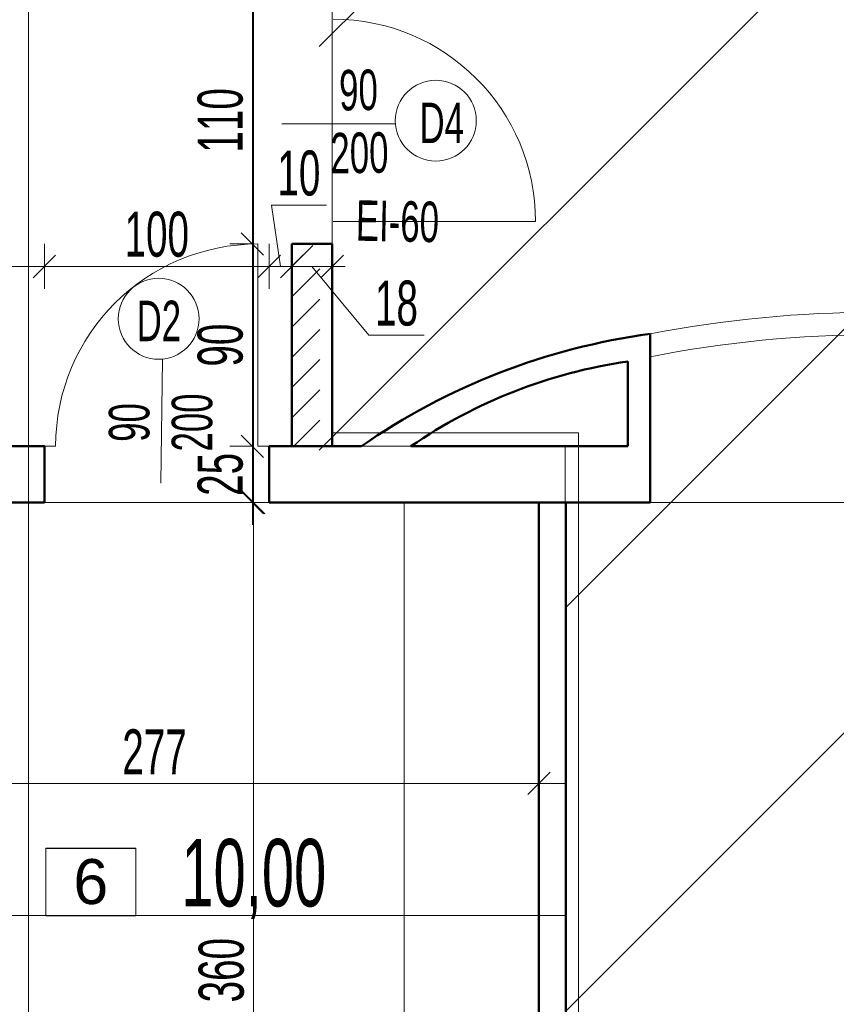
# Model space of a CAD drawing. Header units: millimetres. Extents: x 72202 to 304796, y 21658 to 519946.
# Tile 53 of 95: x 196107 to 196471, y 221561 to 221999. Entities that reach past the tile are written whole.
import ezdxf

# ---------------------------------------------------------------- set-up
doc = ezdxf.new("R2010")
doc.units = ezdxf.units.MM
doc.layers.get('Defpoints').update_dxf_attribs({"color": 3})
for name, color, linetype, lineweight in [('DRZWI I OKNA OPISY', 30, 'Continuous', 9), ('kreskowanie', 9, 'Continuous', 5), ('linia - gruba - projektowana', 170, 'Continuous', 50), ('linia - kreskowanie', 9, 'Continuous', 5), ('linia - rzut - gruba - istn.', 250, 'Continuous', 50), ('LINIA CIENKA', 7, 'Continuous', 13), ('LINIA WYMIAROWANIE', 1, 'Continuous', 9), ('OPISY', 251, 'Continuous', 9)]:
    doc.layers.add(name, color=color, linetype=linetype, lineweight=lineweight)
doc.layers.add('LINIA-NIE DRUKOWAĆ', color=3, linetype='Continuous', lineweight=20, plot=False)
doc.styles.add('simplex', font='arial.ttf')
doc.styles.get("Standard").update_dxf_attribs({"font": 'ARIALN.TTF', "width": 0.75})
doc.dimstyles.new('sebek100', dxfattribs={"dimtxt": 17, "dimasz": 10, "dimexe": 10, "dimexo": 20, "dimgap": 4, "dimtad": 1, "dimrnd": 0.5, "dimtxsty": 'Standard', "dimblk": 'OBLIQUE', "dimcen": 8, "dimclre": 1, "dimazin": 0, "dimtm": 1e-09, "dimtfac": 1, "dimtix": 1, "dimtmove": 1, "dimatfit": 3, "dimldrblk": 'zas', "dimfxl": 0, "dimtolj": 2, "dimlwd": -1, "dimlwe": -1, "dimarcsym": 0})

# ---------------------------------------------------------------- blocks, each defined once
blk = doc.blocks.new('_Oblique')
at = {"color": 0, "linetype": 'ByBlock', "lineweight": -2}
blk.add_line((-0.5, -0.5), (0.5, 0.5), dxfattribs=at)
blk = doc.blocks.new('*D404')
at = {"layer": 'Defpoints', "color": 0, "lineweight": -3, "ltscale": 4}
for p in [(196338.29, 221790.45), (196061.29, 221700.4), (196338.29, 221658.85)]:
    blk.add_point(p, dxfattribs=at)
at = {"layer": 'LINIA WYMIAROWANIE', "ltscale": 4}
for p, q in [((196061.29, 221668.85), (196061.29, 221648.85)), ((196338.29, 221668.85), (196338.29, 221648.85))]:
    blk.add_line(p, q, dxfattribs=at)
at = {"layer": 'LINIA WYMIAROWANIE', "color": 0, "ltscale": 4}
blk.add_line((196061.29, 221658.85), (196338.29, 221658.85), dxfattribs=at)
at = {"layer": 'LINIA WYMIAROWANIE', "color": 0, "ltscale": 4, "xscale": 10, "yscale": 10, "zscale": 10, "rotation": 180}
blk.add_blockref('_Oblique', (196061.29, 221658.85), dxfattribs=at)
at = {"layer": 'LINIA WYMIAROWANIE', "color": 0, "ltscale": 4, "xscale": 10, "yscale": 10, "zscale": 10}
blk.add_blockref('_Oblique', (196338.29, 221658.85), dxfattribs=at)
at = {"layer": 'LINIA WYMIAROWANIE', "color": 0, "lineweight": -3, "ltscale": 4, "insert": (196167.28, 221672.89), "char_height": 20, "attachment_point": 5}
blk.add_mtext('\\A2;277', dxfattribs=at)
blk = doc.blocks.new('zas')
blk = doc.blocks.new('*D408')
at = {"layer": 'Defpoints', "color": 0, "lineweight": -3, "ltscale": 4}
for p in [(196228.29, 222008.85), (196210.8, 221898.85), (196228.29, 221898.85)]:
    blk.add_point(p, dxfattribs=at)
at = {"layer": 'LINIA WYMIAROWANIE', "ltscale": 4}
for p, q in [((196210.8, 222008.85), (196200.8, 222008.85)), ((196210.8, 221898.85), (196200.8, 221898.85))]:
    blk.add_line(p, q, dxfattribs=at)
at = {"layer": 'LINIA WYMIAROWANIE', "color": 0, "ltscale": 4}
blk.add_line((196210.8, 222008.85), (196210.8, 221898.85), dxfattribs=at)
at = {"layer": 'LINIA WYMIAROWANIE', "color": 0, "ltscale": 4, "xscale": 10, "yscale": 10, "zscale": 10}
for p, rotation in [((196210.8, 222008.85), 90), ((196210.8, 221898.85), 270)]:
    blk.add_blockref('_Oblique', p, dxfattribs=dict(at, rotation=rotation))
at = {"layer": 'LINIA WYMIAROWANIE', "color": 0, "lineweight": -3, "ltscale": 4, "insert": (196196.59, 221953.85), "char_height": 20, "attachment_point": 5, "rotation": 90}
blk.add_mtext('\\A2;110', dxfattribs=at)
blk = doc.blocks.new('*D409')
at = {"layer": 'Defpoints', "color": 0, "lineweight": -3, "ltscale": 4}
for p in [(196228.29, 221898.85), (196210.8, 221808.85), (196228.29, 221808.85)]:
    blk.add_point(p, dxfattribs=at)
at = {"layer": 'LINIA WYMIAROWANIE', "ltscale": 4}
for p, q in [((196210.8, 221898.85), (196200.8, 221898.85)), ((196210.8, 221808.85), (196200.8, 221808.85))]:
    blk.add_line(p, q, dxfattribs=at)
at = {"layer": 'LINIA WYMIAROWANIE', "color": 0, "ltscale": 4}
blk.add_line((196210.8, 221898.85), (196210.8, 221808.85), dxfattribs=at)
at = {"layer": 'LINIA WYMIAROWANIE', "color": 0, "ltscale": 4, "xscale": 10, "yscale": 10, "zscale": 10}
for p, rotation in [((196210.8, 221898.85), 90), ((196210.8, 221808.85), 270)]:
    blk.add_blockref('_Oblique', p, dxfattribs=dict(at, rotation=rotation))
at = {"layer": 'LINIA WYMIAROWANIE', "color": 0, "lineweight": -3, "ltscale": 4, "insert": (196196.59, 221853.85), "char_height": 20, "attachment_point": 5, "rotation": 90}
blk.add_mtext('\\A2;90', dxfattribs=at)
blk = doc.blocks.new('*D410')
at = {"layer": 'Defpoints', "color": 0, "lineweight": -3, "ltscale": 4}
for p in [(196228.29, 221808.85), (196210.8, 221783.85), (196269.64, 221783.85)]:
    blk.add_point(p, dxfattribs=at)
at = {"layer": 'LINIA WYMIAROWANIE', "color": 0, "ltscale": 4}
for p, q in [((196210.8, 221808.85), (196210.8, 221818.85)), ((196210.8, 221808.85), (196210.8, 221783.85)), ((196210.8, 221783.85), (196210.8, 221773.85))]:
    blk.add_line(p, q, dxfattribs=at)
at = {"layer": 'LINIA WYMIAROWANIE', "ltscale": 4}
for p, q in [((196210.8, 221808.85), (196200.8, 221808.85)), ((196220.8, 221783.85), (196200.8, 221783.85))]:
    blk.add_line(p, q, dxfattribs=at)
at = {"layer": 'LINIA WYMIAROWANIE', "color": 0, "ltscale": 4, "xscale": 10, "yscale": 10, "zscale": 10}
for p, rotation in [((196210.8, 221808.85), 270), ((196210.8, 221783.85), 90)]:
    blk.add_blockref('_Oblique', p, dxfattribs=dict(at, rotation=rotation))
at = {"layer": 'LINIA WYMIAROWANIE', "color": 0, "lineweight": -3, "ltscale": 4, "insert": (196196.59, 221796.35), "char_height": 20, "attachment_point": 5, "rotation": 90}
blk.add_mtext('\\A2;25', dxfattribs=at)
blk = doc.blocks.new('*D411')
at = {"layer": 'Defpoints', "color": 0, "lineweight": -3, "ltscale": 4}
for p in [(196269.64, 221783.85), (196211.29, 221423.85), (196259.93, 221423.85)]:
    blk.add_point(p, dxfattribs=at)
at = {"layer": 'LINIA WYMIAROWANIE', "ltscale": 4}
for p, q in [((196221.29, 221783.85), (196201.29, 221783.85)), ((196221.29, 221423.85), (196201.29, 221423.85))]:
    blk.add_line(p, q, dxfattribs=at)
at = {"layer": 'LINIA WYMIAROWANIE', "color": 0, "ltscale": 4}
blk.add_line((196211.29, 221783.85), (196211.29, 221423.85), dxfattribs=at)
at = {"layer": 'LINIA WYMIAROWANIE', "color": 0, "ltscale": 4, "xscale": 10, "yscale": 10, "zscale": 10}
for p, rotation in [((196211.29, 221783.85), 90), ((196211.29, 221423.85), 270)]:
    blk.add_blockref('_Oblique', p, dxfattribs=dict(at, rotation=rotation))
at = {"layer": 'LINIA WYMIAROWANIE', "color": 0, "lineweight": -3, "ltscale": 4, "insert": (196197.08, 221575.74), "char_height": 20, "attachment_point": 5, "rotation": 90}
blk.add_mtext('\\A2;360', dxfattribs=at)
blk = doc.blocks.new('*D434')
at = {"layer": 'Defpoints', "color": 0, "lineweight": -3, "ltscale": 4}
for p in [(196118.29, 221888.85), (195727.29, 221796.35), (196118.29, 221796.35)]:
    blk.add_point(p, dxfattribs=at)
at = {"layer": 'LINIA WYMIAROWANIE', "ltscale": 4}
for p, q in [((195727.29, 221878.85), (195727.29, 221898.85)), ((196118.29, 221878.85), (196118.29, 221898.85))]:
    blk.add_line(p, q, dxfattribs=at)
at = {"layer": 'LINIA WYMIAROWANIE', "color": 0, "ltscale": 4}
blk.add_line((195727.29, 221888.85), (196118.29, 221888.85), dxfattribs=at)
at = {"layer": 'LINIA WYMIAROWANIE', "color": 0, "ltscale": 4, "xscale": 10, "yscale": 10, "zscale": 10, "rotation": 180}
blk.add_blockref('_Oblique', (195727.29, 221888.85), dxfattribs=at)
at = {"layer": 'LINIA WYMIAROWANIE', "color": 0, "ltscale": 4, "xscale": 10, "yscale": 10, "zscale": 10}
blk.add_blockref('_Oblique', (196118.29, 221888.85), dxfattribs=at)
at = {"layer": 'LINIA WYMIAROWANIE', "color": 0, "lineweight": -3, "ltscale": 4, "insert": (195922.79, 221903.06), "char_height": 20, "attachment_point": 5}
blk.add_mtext('\\A2;391', dxfattribs=at)
blk = doc.blocks.new('*D435')
at = {"layer": 'Defpoints', "color": 0, "lineweight": -3, "ltscale": 4}
for p in [(196218.29, 221888.85), (196118.29, 221796.35), (196218.29, 221796.35)]:
    blk.add_point(p, dxfattribs=at)
at = {"layer": 'LINIA WYMIAROWANIE', "ltscale": 4}
for p, q in [((196118.29, 221878.85), (196118.29, 221898.85)), ((196218.29, 221878.85), (196218.29, 221898.85))]:
    blk.add_line(p, q, dxfattribs=at)
at = {"layer": 'LINIA WYMIAROWANIE', "color": 0, "ltscale": 4}
blk.add_line((196118.29, 221888.85), (196218.29, 221888.85), dxfattribs=at)
at = {"layer": 'LINIA WYMIAROWANIE', "color": 0, "ltscale": 4, "xscale": 10, "yscale": 10, "zscale": 10, "rotation": 180}
blk.add_blockref('_Oblique', (196118.29, 221888.85), dxfattribs=at)
at = {"layer": 'LINIA WYMIAROWANIE', "color": 0, "ltscale": 4, "xscale": 10, "yscale": 10, "zscale": 10}
blk.add_blockref('_Oblique', (196218.29, 221888.85), dxfattribs=at)
at = {"layer": 'LINIA WYMIAROWANIE', "color": 0, "lineweight": -3, "ltscale": 4, "insert": (196168.29, 221903.06), "char_height": 20, "attachment_point": 5}
blk.add_mtext('\\A2;100', dxfattribs=at)
blk = doc.blocks.new('*D436')
at = {"layer": 'Defpoints', "color": 0, "lineweight": -3, "ltscale": 4}
for p in [(196228.29, 221888.85), (196228.29, 221815.85), (196218.29, 221796.35)]:
    blk.add_point(p, dxfattribs=at)
at = {"layer": 'LINIA WYMIAROWANIE', "color": 0, "ltscale": 4}
for p, q in [((196223.29, 221888.85), (196219.29, 221916.08)), ((196219.29, 221916.08), (196243.71, 221916.08)), ((196218.29, 221888.85), (196228.29, 221888.85))]:
    blk.add_line(p, q, dxfattribs=at)
at = {"layer": 'LINIA WYMIAROWANIE', "ltscale": 4}
for p, q in [((196218.29, 221878.85), (196218.29, 221898.85)), ((196228.29, 221878.85), (196228.29, 221898.85))]:
    blk.add_line(p, q, dxfattribs=at)
at = {"layer": 'LINIA WYMIAROWANIE', "color": 0, "ltscale": 4, "xscale": 10, "yscale": 10, "zscale": 10, "rotation": 180}
blk.add_blockref('_Oblique', (196218.29, 221888.85), dxfattribs=at)
at = {"layer": 'LINIA WYMIAROWANIE', "color": 0, "ltscale": 4, "xscale": 10, "yscale": 10, "zscale": 10}
blk.add_blockref('_Oblique', (196228.29, 221888.85), dxfattribs=at)
at = {"layer": 'LINIA WYMIAROWANIE', "color": 0, "lineweight": -3, "ltscale": 4, "insert": (196231.5, 221930.29), "char_height": 20, "attachment_point": 5}
blk.add_mtext('\\A2;10', dxfattribs=at)
blk = doc.blocks.new('*D464')
at = {"layer": 'Defpoints', "color": 0, "lineweight": -3, "ltscale": 4}
for p in [(196246.29, 221888.85), (196228.29, 221874.75), (196246.29, 221874.75)]:
    blk.add_point(p, dxfattribs=at)
at = {"layer": 'LINIA WYMIAROWANIE', "ltscale": 4}
for p, q in [((196228.29, 221888.85), (196228.29, 221898.85)), ((196246.29, 221888.85), (196246.29, 221898.85))]:
    blk.add_line(p, q, dxfattribs=at)
at = {"layer": 'LINIA WYMIAROWANIE', "color": 0, "ltscale": 4}
for p, q in [((196228.29, 221888.85), (196246.29, 221888.85)), ((196237.29, 221888.85), (196262.65, 221858.21)), ((196262.65, 221858.21), (196287.15, 221858.21))]:
    blk.add_line(p, q, dxfattribs=at)
at = {"layer": 'LINIA WYMIAROWANIE', "color": 0, "ltscale": 4, "xscale": 10, "yscale": 10, "zscale": 10, "rotation": 180}
blk.add_blockref('_Oblique', (196228.29, 221888.85), dxfattribs=at)
at = {"layer": 'LINIA WYMIAROWANIE', "color": 0, "ltscale": 4, "xscale": 10, "yscale": 10, "zscale": 10}
blk.add_blockref('_Oblique', (196246.29, 221888.85), dxfattribs=at)
at = {"layer": 'LINIA WYMIAROWANIE', "color": 0, "lineweight": -3, "ltscale": 4, "insert": (196274.9, 221872.42), "char_height": 20, "attachment_point": 5}
blk.add_mtext('\\A2;18', dxfattribs=at)

msp = doc.modelspace()

# ---------------------------------------------------------------- hatches: boundary and pattern name
at = {"layer": 'kreskowanie'}
h = msp.add_hatch(dxfattribs=at)
h.set_pattern_fill('ANSI31', color=256, scale=3)
h.set_pattern_definition([(45, (0, -0.601), (-6.7351921, 6.7351921), [])])
h.paths.add_polyline_path([(196045.914, 222190.125), (196033.984, 222188.833), (196051.53, 222026.846), (196112.783, 222026.846), (196112.783, 222038.846), (196062.3, 222038.846)])
h.paths.add_polyline_path([(196228.783, 222038.846), (196222.783, 222038.846), (196222.783, 222026.846), (196228.783, 222026.846), (196228.783, 222008.245), (196240.783, 222008.245), (196240.783, 222008.846), (196240.783, 222211.233), (196228.783, 222209.933)])
h.paths.add_polyline_path([(196228.783, 221808.245), (196240.783, 221808.245), (196240.783, 221898.245), (196228.783, 221898.245)])
at = {"layer": 'linia - kreskowanie'}
h = msp.add_hatch(dxfattribs=at)
h.set_pattern_fill('ANSI31', color=8, scale=40)
h.set_pattern_definition([(45, (56619.7, 32256.06), (-89.80256, 89.80256), [])])
h.paths.add_polyline_path([(198832.725, 222178.761), (198839.81, 222204.675), (199063.501, 222228.904), (198963.029, 223156.479), (196035.652, 222839.393), (196103.818, 222210.074), (196240.541, 222224.884), (196240.459, 221997.338), (196240.459, 221796.737), (196350.333, 221796.737), (196350.333, 221138.737), (199068.086, 221138.737), (199068.086, 221771.737), (198833.148, 221771.737)])

# ---------------------------------------------------------------- linework, layer by layer
at = {"layer": 'DRZWI I OKNA OPISY'}
for p, q in [((196223.938, 221952.252), (196274.448, 221952.312)), ((196170.085, 221792.489), (196170.857, 221847.655))]:
    msp.add_line(p, q, dxfattribs=at)
for centre in [(196292.394, 221953.704), (196169.131, 221865.572)]:
    msp.add_circle(centre, 18, dxfattribs=at)
at = {"layer": 'linia - gruba - projektowana'}
for p, q in [((196387.792, 221783.846), (196387.792, 221858.846)), ((196377.792, 221808.846), (196377.792, 221846.573)), ((195793.292, 221808.846), (196118.292, 221808.846)), ((196218.292, 221808.846), (196259.292, 221808.846)), ((196281.333, 221808.846), (196377.792, 221808.846)), ((195818.292, 221783.846), (196118.292, 221783.846)), ((196218.292, 221783.846), (196387.792, 221783.846)), ((196338.292, 221176.846), (196338.292, 221783.846)), ((196350.292, 221150.846), (196350.292, 221783.846))]:
    msp.add_line(p, q, dxfattribs=at)
for points in [[(196118.292, 221783.846), (196118.292, 221808.846)], [(196218.292, 221783.846), (196218.292, 221808.846)]]:
    msp.add_lwpolyline(points, dxfattribs=at)
for centre, radius, start, end in [((196427.33, 221567.112), 294.4, 97.71802, 124.80451), ((196410.234, 221621.452), 227.447, 98.20038, 124.52258)]:
    msp.add_arc(centre, radius, start, end, dxfattribs=at)
at = {"layer": 'linia - rzut - gruba - istn.', "color": 7, "ltscale": 1.2}
for p, q in [((196228.292, 221898.846), (196246.292, 221898.846)), ((196228.292, 221898.846), (196228.292, 221808.846)), ((196246.299, 221898.844), (196246.299, 221808.844))]:
    msp.add_line(p, q, dxfattribs=at)
at = {"layer": 'LINIA CIENKA'}
for p, q in [((196246.299, 221898.846), (196246.299, 221908.846)), ((196246.783, 221908.846), (196336.783, 221908.846)), ((196213.292, 221808.846), (196213.292, 221898.846)), ((196118.292, 221808.846), (196123.292, 221808.846)), ((196218.292, 221808.846), (196213.292, 221808.846)), ((196278.292, 221482.846), (196278.292, 221783.846))]:
    msp.add_line(p, q, dxfattribs=at)
at = {"layer": 'LINIA CIENKA', "lineweight": -3, "ltscale": 4}
for p, q in [((196228.499, 221814.231), (196228.499, 221808.545)), ((196228.292, 221808.846), (196246.292, 221808.846))]:
    msp.add_line(p, q, dxfattribs=at)
at = {"layer": 'LINIA CIENKA'}
msp.add_lwpolyline([(198975.828, 223169.34), (196041.492, 222851.501), (196109.658, 222222.182), (196246.381, 222236.991), (196246.299, 222009.445), (196246.299, 222009.445), (196246.299, 221808.844), (196355.808, 221808.844), (196355.808, 221150.844), (199073.926, 221150.844), (199073.926, 221783.844), (198838.988, 221783.844), (198838.86, 221907.081)], dxfattribs=at)
for centre, start, end in [((196246.783, 221908.846), 0, 90), ((196213.292, 221808.846), 90, 180)]:
    msp.add_arc(centre, 90, start, end, dxfattribs=at)
at = {"layer": 'LINIA-NIE DRUKOWAĆ'}
for p, q in [((196111.292, 221020.846), (196111.292, 222419.612)), ((196211.292, 221020.846), (196211.292, 222419.612)), ((196252.047, 221888.846), (194596.276, 221888.846)), ((196350.292, 221658.846), (194433.292, 221658.846)), ((196350.292, 221600.024), (194608.852, 221600.024))]:
    msp.add_line(p, q, dxfattribs=at)
for points in [[(198970.028, 223169.341), (196035.692, 222851.502), (196103.858, 222222.183), (196246.623, 222236.99), (196246.292, 222009.443), (196246.292, 222009.146), (196246.299, 221808.846), (196350.008, 221808.846), (196350.008, 221150.846), (199068.126, 221150.846), (199068.126, 221783.846), (198833.188, 221783.846), (198832.766, 222190.869), (198839.85, 222216.783), (199063.541, 222241.013), (198963.069, 223168.587)], [(195818.292, 221783.846), (195818.292, 221218.846), (195844.292, 221218.846), (195844.292, 221166.846), (195844.292, 221150.846), (196274.292, 221150.846), (196274.292, 221176.846), (196338.292, 221176.846), (196338.292, 221783.846), (195818.292, 221783.846)], [(196350.292, 221783.846), (196387.792, 221783.846), (196625.292, 221783.846), (196625.292, 221605.846), (196880.292, 221605.846), (196880.292, 221345.846), (196625.292, 221345.846), (196625.292, 221150.846), (196350.292, 221150.846), (196350.292, 221783.846)]]:
    msp.add_lwpolyline(points, dxfattribs=at)
for points in [[(198957.55, 223161.975), (196042.103, 222846.182), (196108.977, 222228.793), (196246.383, 222243.676), (196246.292, 222009.443), (196246.299, 221814.844), (196355.808, 221814.844), (196355.808, 221156.844), (199061.926, 221156.844), (199061.926, 221777.844), (198826.994, 221777.844), (198826.565, 222191.671), (198834.94, 222222.307), (199056.73, 222246.331)], [(196338.292, 221783.846), (196061.292, 221783.846), (196061.292, 221423.846), (196338.262, 221423.846)]]:
    msp.add_lwpolyline(points, close=True, dxfattribs=at)
for radius, start, end in [(525, 79.01942, 100.98058), (515, 78.80348, 101.19652)]:
    msp.add_arc((196487.792, 221343.457), radius, start, end, dxfattribs=at)
at = {"layer": 'OPISY'}
for points in [[(196118.934, 221630.024), (196118.934, 221600.024), (196158.934, 221600.024), (196158.934, 221630.024)], [(196118.964, 221629.933), (196118.964, 221599.933), (196158.964, 221599.933), (196158.964, 221629.933)]]:
    msp.add_lwpolyline(points, close=True, dxfattribs=at)

# ---------------------------------------------------------------- texts
at = {"layer": 'DRZWI I OKNA OPISY', "char_height": 18, "width": 130, "attachment_point": 5}
for s, insert, rotation in [('90', (196258.014, 221967.247), 0.87076), ('D4 ', (196295.039, 221952.739), 0), ('200', (196258.439, 221939.289), 0.87076), ('EI-60', (196275.351, 221908.846), 358.9011), ('D2 ', (196169.217, 221864.608), 0), ('200', (196184.07, 221819.428), 90), ('90', (196156.108, 221819.428), 90)]:
    msp.add_mtext(s, dxfattribs=dict(at, insert=insert, rotation=rotation))
at = {"layer": 'LINIA-NIE DRUKOWAĆ', "insert": (196179.186, 221634.108), "char_height": 30, "width": 125.07, "attachment_point": 1}
msp.add_mtext('\\pt120;10,00', dxfattribs=at)
at = {"layer": 'OPISY', "insert": (196138.934, 221615.024), "char_height": 20, "width": 40, "attachment_point": 5, "style": 'simplex'}
msp.add_mtext('6', dxfattribs=at)

# ---------------------------------------------------------------- dimensions: what is measured, and where the dimension line sits
at = {"layer": 'LINIA WYMIAROWANIE', "lineweight": -3, "ltscale": 4}
for base, p1, p2, picture, middle in [((196210.801, 221898.846), (196228.292, 222008.846), (196228.292, 221898.846), '*D408', (196196.59, 221953.846)), ((196210.801, 221808.846), (196228.292, 221898.846), (196228.292, 221808.846), '*D409', (196196.59, 221853.846)), ((196210.801, 221783.846), (196228.292, 221808.846), (196269.637, 221783.846), '*D410', (196196.59, 221796.346))]:
    dim = msp.add_linear_dim(base=base, p1=p1, p2=p2, angle=90, dimstyle='sebek100', override={"dimtxt": 20, "dimrnd": 0, "dimclre": 256, "dimtfill": 1, "dimarcsym": 2}, dxfattribs=at)
    dim.commit()
    dim.dimension.update_dxf_attribs({"geometry": picture, "text_midpoint": middle})
for base, p1, p2, picture, middle in [((196228.292, 221888.846), (196218.292, 221796.346), (196228.292, 221815.853), '*D436', (196223.292, 221916.078)), ((196246.292, 221888.846), (196228.292, 221874.747), (196246.292, 221874.747), '*D464', (196266.653, 221858.207)), ((196338.292, 221658.846), (196061.292, 221700.401), (196338.292, 221790.447), '*D404', (196167.276, 221658.846))]:
    dim = msp.add_linear_dim(base=base, p1=p1, p2=p2, dimstyle='sebek100', override={"dimtxt": 20, "dimrnd": 0, "dimclre": 256, "dimtfill": 1, "dimarcsym": 2}, dxfattribs=at)
    dim.commit()
    dim.dimension.update_dxf_attribs({"geometry": picture, "text_midpoint": middle, "dimtype": 160})
for base, p1, p2, picture, middle in [((196118.292, 221888.846), (195727.292, 221796.346), (196118.292, 221796.346), '*D434', (195922.792, 221903.057)), ((196218.292, 221888.846), (196118.292, 221796.346), (196218.292, 221796.346), '*D435', (196168.292, 221903.057))]:
    dim = msp.add_linear_dim(base=base, p1=p1, p2=p2, dimstyle='sebek100', override={"dimtxt": 20, "dimrnd": 0, "dimclre": 256, "dimtfill": 1, "dimarcsym": 2}, dxfattribs=at)
    dim.commit()
    dim.dimension.update_dxf_attribs({"geometry": picture, "text_midpoint": middle})
dim = msp.add_linear_dim(base=(196211.292, 221423.846), p1=(196269.637, 221783.846), p2=(196259.927, 221423.846), angle=90, dimstyle='sebek100', override={"dimtxt": 20, "dimrnd": 0, "dimclre": 256, "dimtfill": 1, "dimarcsym": 2}, dxfattribs=at)
dim.commit()
dim.dimension.update_dxf_attribs({"geometry": '*D411', "text_midpoint": (196211.292, 221575.736), "dimtype": 160})

doc.saveas('drawing.dxf')
